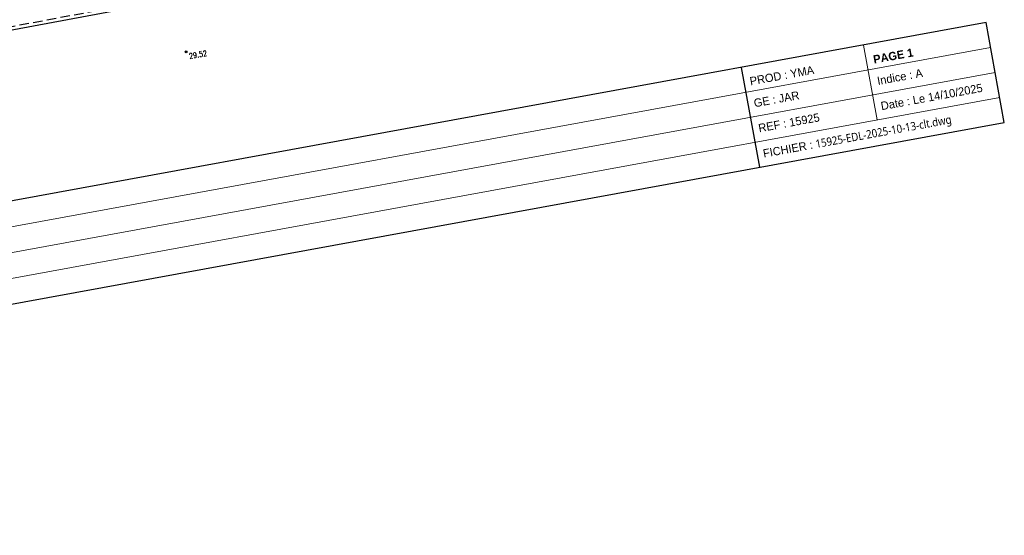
# Model space of a CAD drawing. Extents: x 1895674.7 to 1895744.9, y 3123452.9 to 3123491.9.
# Tile 4 of 6: x 1895718.3 to 1895744.9, y 3123452.9 to 3123466.8. Entities that reach past the tile are written whole.
import ezdxf
from ezdxf.enums import TextEntityAlignment as Align

# ---------------------------------------------------------------- set-up
doc = ezdxf.new("R2010")
doc.units = 0
doc.set_wipeout_variables(frame=1)
doc.header["$PDMODE"] = 32
doc.header["$PDSIZE"] = 0.05
doc.linetypes.add('CACHE', pattern=[0.375, 0.25, -0.125])
for name, color, linetype in [('Bordure', 4, 'Continuous'), ('CARTOUCHE', 7, 'Continuous'), ('P', 1, 'Continuous'), ('Z', 4, 'Continuous')]:
    doc.layers.add(name, color=color, linetype=linetype)
doc.styles.add('century', font='GOTHIC.TTF')
doc.styles.add('SN', font='SIMPLEX8.SHX', dxfattribs={"width": 0.8})

# ---------------------------------------------------------------- blocks, each defined once
blk = doc.blocks.new('TCPOINT')
at = {"color": 0}
blk.add_point((0, 0), dxfattribs=at)
at = {"layer": 'Z', "style": 'SN', "width": 0.8}
blk.add_attdef('ALT', text='', height=0.15, dxfattribs=at).set_placement((0.06, -0.06), align=Align.TOP_LEFT)

msp = doc.modelspace()

# ---------------------------------------------------------------- linework, layer by layer
at = {"layer": 'Bordure', "linetype": 'CACHE', "flags": 128}
msp.add_lwpolyline([(1895692.506, 3123461.861), (1895736.412, 3123470.053)], dxfattribs=at)
at = {"layer": 'Bordure', "flags": 128}
msp.add_lwpolyline([(1895692.522, 3123461.778), (1895736.427, 3123469.97)], dxfattribs=at)

# ---------------------------------------------------------------- next in the draw order: wipeouts: each hides what was drawn before it
msp.add_wipeout([(1895683.481, 3123455.582), (1895744.419, 3123466.738), (1895744.912, 3123464.043), (1895683.974, 3123452.886)]).dxf.layer = 'CARTOUCHE'

# ---------------------------------------------------------------- next in the draw order: linework, layer by layer
at = {"layer": 'CARTOUCHE', "lineweight": 0}
for p, q in [((1895744.912, 3123464.043), (1895744.419, 3123466.738)), ((1895741.481, 3123464.111), (1895741.111, 3123466.133))]:
    msp.add_line(p, q, dxfattribs=at)
at = {"layer": 'CARTOUCHE'}
msp.add_lwpolyline([(1895689.831, 3123453.958), (1895744.912, 3123464.043), (1895744.419, 3123466.738), (1895689.338, 3123456.654)], dxfattribs=at)
at = {"layer": 'CARTOUCHE', "lineweight": 0, "flags": 128}
for points in [[(1895689.461, 3123455.98), (1895744.542, 3123466.065)], [(1895689.584, 3123455.306), (1895744.665, 3123465.391)], [(1895689.708, 3123454.632), (1895744.789, 3123464.717)]]:
    msp.add_lwpolyline(points, dxfattribs=at)
at = {"layer": 'CARTOUCHE', "ltscale": 0.02, "flags": 128}
msp.add_lwpolyline([(1895737.803, 3123465.527), (1895738.297, 3123462.831)], dxfattribs=at)

# ---------------------------------------------------------------- next in the draw order: block references
at = {"layer": 'P'}
ref = msp.add_blockref('TCPOINT', (1895722.805, 3123465.951), dxfattribs=dict(at, rotation=10.37514570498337))
ref.add_attrib('ALT', '29.52', dxfattribs={"layer": 'Z', "height": 0.15, "rotation": 10.3751, "style": 'SN', "width": 0.8}).set_placement((1895722.875, 3123465.903), align=Align.TOP_LEFT)

# ---------------------------------------------------------------- next in the draw order: texts
at = {"layer": 'CARTOUCHE', "lineweight": 18, "char_height": 0.22324, "attachment_point": 7, "rotation": 10.3751, "style": 'century'}
for s, width, heights, insert in [('{\\fCentury Gothic|b1|i0|c0|p34;PAGE 1}', 3.4427, [0], (1895741.394, 3123465.627)), ('PROD : {\\C1;YMA}', 3.37461, [0], (1895738.058, 3123465.038)), ('{\\C1;Indice : A}', 3.4427, [0], (1895741.5, 3123465.048)), ('GE : {\\C1;JAR}', 3.37461, [0], (1895738.167, 3123464.446)), ('Date : Le {\\C1;14/10/2025}', 5.24884, [0.399], (1895741.598, 3123464.368)), ('REF : {\\C1;15925}', 3.4427, [0], (1895738.291, 3123463.77)), ('FICHIER : {\\fSegoe UI|b0|i0|c0|p34;\\W0.9;\\C1;15925-EDL-2025-10-13-clt.dwg}', 10.0001, [0], (1895738.429, 3123463.015))]:
    msp.add_mtext_dynamic_manual_height_columns(s, width=width, gutter_width=1.25, heights=heights, dxfattribs=dict(at, insert=insert))

doc.saveas('drawing.dxf')
